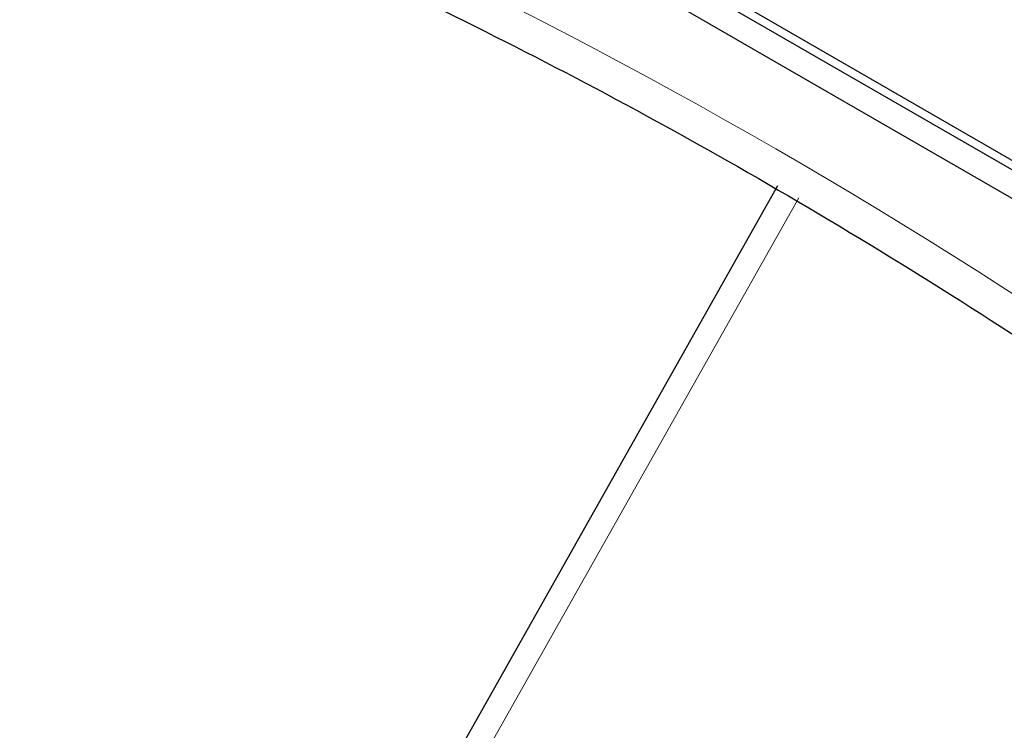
# Paper-space layout 'Blatt4' of a CAD drawing. Header units: millimetres. Extents: x 5 to 418, y 2 to 292.
# Tile 11 of 79: x 100.53 to 103.91, y 177.07 to 179.51. Entities that reach past the tile are written whole.
import ezdxf

# ---------------------------------------------------------------- set-up
doc = ezdxf.new("R2010")
doc.units = ezdxf.units.MM

psp = doc.layouts.new('Blatt4')

# ---------------------------------------------------------------- linework, layer by layer
at = {"color": 7, "linetype": 'Continuous', "lineweight": 25}
for p, q in [((95.8885, 183.5409), (110.0306, 175.3768)), ((99.5372, 181.5652), (110.0589, 175.4911)), ((99.5089, 181.5489), (110.0306, 175.4748)), ((103.1304, 178.9374), (101.8213, 176.6162))]:
    psp.add_line(p, q, dxfattribs=at)
at = {"color": 7, "linetype": 'Continuous', "lineweight": 18}
psp.add_line((103.2046, 178.8969), (101.8955, 176.5757), dxfattribs=at)
psp.add_arc((93.5584, 162.4938), 19.1339, 50.30384, 69.70154, dxfattribs=at)
at = {"color": 7, "linetype": 'Continuous', "lineweight": 25}
psp.add_open_spline([(100.3471, 180.2251), (100.5373, 180.1558), (101.0905, 179.9543), (102.0202, 179.537), (103.1333, 178.9408), (104.2483, 178.2394), (105.1417, 177.5993), (105.6598, 177.1883), (105.8115, 177.068)], degree=3, knots=[0, 0, 0, 0, 0.106109, 0.308603, 0.511101, 0.713584, 0.916095, 1, 1, 1, 1], dxfattribs=at)

doc.saveas('drawing.dxf')
